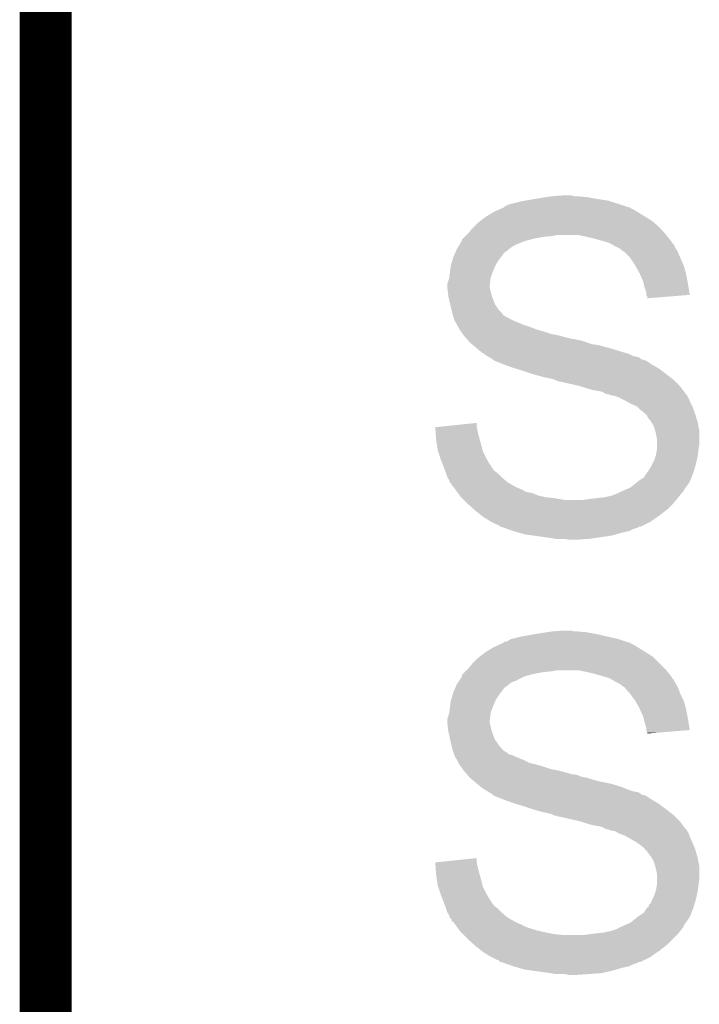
# Model space of a CAD drawing. Extents: x -0.05 to 0.95, y -0.15 to 1.54.
# Tile 28 of 44: x -0.053 to 0.0255, y 1.2266 to 1.3404. Entities that reach past the tile are written whole.
import ezdxf

# ---------------------------------------------------------------- set-up
doc = ezdxf.new("R2010")
doc.units = 0
doc.layers.add('HOD_CAP_2_CLICK_V101_GKO', color=5, linetype='CONTINUOUS')
doc.layers.add('HOD_CAP_2_CLICK_V101_GTO', color=14, linetype='CONTINUOUS')

msp = doc.modelspace()

# ---------------------------------------------------------------- linework, layer by layer
at = {"layer": 'HOD_CAP_2_CLICK_V101_GKO', "const_width": 0.006}
msp.add_lwpolyline([(-0.05, -0.15), (-0.05, 1.45)], dxfattribs=at)
at = {"layer": 'HOD_CAP_2_CLICK_V101_GTO'}
for points in [[(0.0085, 1.32), (0.0099, 1.3201), (0.011, 1.32), (0.0107, 1.3201)], [(0.0099, 1.3201), (0.0099, 1.3201), (0.0107, 1.3201), (0.0099, 1.3201)], [(0.003, 1.3188), (0.0034, 1.319), (0.0171, 1.3188), (0.0165, 1.319)], [(0.0034, 1.319), (0.0037, 1.3191), (0.0165, 1.319), (0.0162, 1.3191)], [(0.0037, 1.3191), (0.0049, 1.3194), (0.0162, 1.3191), (0.01523, 1.3194)], [(0.0049, 1.3194), (0.00545, 1.3195), (0.01523, 1.3194), (0.0149, 1.3195)], [(0.00545, 1.3195), (0.006, 1.3196), (0.0149, 1.3195), (0.01425, 1.3196)], [(0.006, 1.3196), (0.0066, 1.3197), (0.01425, 1.3196), (0.0136, 1.3197)], [(0.0066, 1.3197), (0.0072, 1.3198), (0.0136, 1.3197), (0.01305, 1.3198)], [(0.0072, 1.3198), (0.00785, 1.3199), (0.01305, 1.3198), (0.0125, 1.3199)], [(0.00785, 1.3199), (0.0085, 1.32), (0.0125, 1.3199), (0.0114, 1.32)], [(0.0008, 1.3176), (0.00163, 1.3181), (0.0193, 1.3176), (0.0185, 1.3181)], [(0.00163, 1.3181), (0.0018, 1.3182), (0.0185, 1.3181), (0.01833, 1.3182)], [(0.0018, 1.3182), (0.00224, 1.3184), (0.01833, 1.3182), (0.018, 1.3184)], [(0.00224, 1.3184), (0.00268, 1.3186), (0.018, 1.3184), (0.0176, 1.3186)], [(0.00268, 1.3186), (0.0029, 1.3187), (0.0176, 1.3186), (0.0175, 1.3187)], [(0.0029, 1.3187), (0.003, 1.3188), (0.0174, 1.3187), (0.0171, 1.3188)], [(0.0029, 1.3187), (0.0029, 1.3187), (0.0175, 1.3187), (0.0174, 1.3187)], [(-0.0006, 1.3164), (-0.0001, 1.3169), (0.0209, 1.3164), (0.02033, 1.3169)], [(-0.0001, 1.3169), (0.00016, 1.3171), (0.02033, 1.3169), (0.0201, 1.3171)], [(0.00016, 1.3171), (0.0008, 1.3176), (0.0201, 1.3171), (0.0193, 1.3176)], [(-0.0014, 1.3155), (-0.0012, 1.3157), (0.0217, 1.3155), (0.02152, 1.3157)], [(-0.0012, 1.3157), (-0.0007, 1.3163), (0.02152, 1.3157), (0.02099, 1.3163)], [(-0.0007, 1.3163), (-0.0006, 1.3164), (0.02099, 1.3163), (0.0209, 1.3164)], [(-0.0022, 1.3144), (-0.00196, 1.3148), (0.0043, 1.3144), (0.0053, 1.3148)], [(-0.00196, 1.3148), (-0.0019, 1.3149), (0.0053, 1.3148), (0.00567, 1.3149)], [(-0.0019, 1.315), (-0.0018, 1.3151), (0.00603, 1.315), (0.0064, 1.3151)], [(-0.0019, 1.3149), (-0.0019, 1.315), (0.00567, 1.3149), (0.00603, 1.315)], [(-0.0018, 1.3151), (-0.0016, 1.3153), (0.0064, 1.3151), (0.0075, 1.3153)], [(-0.0016, 1.3153), (-0.0015, 1.3154), (0.0075, 1.3153), (0.0085, 1.3154)], [(-0.0015, 1.3154), (-0.0014, 1.3155), (0.0085, 1.3154), (0.009, 1.3155)], [(0.013, 1.3152), (0.0116, 1.3155), (0.02193, 1.3152), (0.0217, 1.3155)], [(0.0141, 1.3149), (0.013, 1.3152), (0.02217, 1.3149), (0.02193, 1.3152)], [(0.0151, 1.3146), (0.0141, 1.3149), (0.0224, 1.3146), (0.02217, 1.3149)], [(0.01528, 1.3145), (0.0151, 1.3146), (0.0224, 1.3145), (0.0224, 1.3146)], [(0.0158, 1.3142), (0.01528, 1.3145), (0.02265, 1.3142), (0.0225, 1.3145)], [(0.01528, 1.3145), (0.01528, 1.3145), (0.0225, 1.3145), (0.0224, 1.3145)], [(-0.0029, 1.313), (-0.00268, 1.3135), (0.00263, 1.313), (0.003, 1.3135)], [(-0.00268, 1.3135), (-0.00259, 1.3137), (0.003, 1.3135), (0.0033, 1.3137)], [(-0.00259, 1.3137), (-0.00254, 1.3138), (0.0033, 1.3137), (0.0034, 1.3138)], [(-0.00254, 1.3138), (-0.0025, 1.3139), (0.0034, 1.3138), (0.00353, 1.3139)], [(-0.0025, 1.3139), (-0.00238, 1.3141), (0.00353, 1.3139), (0.0038, 1.3141)], [(-0.00238, 1.3141), (-0.0022, 1.3144), (0.0038, 1.3141), (0.0043, 1.3144)], [(0.016, 1.3141), (0.0158, 1.3142), (0.0227, 1.3141), (0.02265, 1.3142)], [(0.0164, 1.3139), (0.016, 1.3141), (0.02282, 1.3139), (0.0227, 1.3141)], [(0.0166, 1.3137), (0.0164, 1.3139), (0.02294, 1.3137), (0.02282, 1.3139)], [(0.0168, 1.3136), (0.0166, 1.3137), (0.023, 1.3136), (0.02294, 1.3137)], [(0.0175, 1.3129), (0.0168, 1.3136), (0.0233, 1.3129), (0.023, 1.3136)], [(-0.00317, 1.3121), (-0.00299, 1.3127), (0.002, 1.3121), (0.0024, 1.3127)], [(-0.00299, 1.3127), (-0.0029, 1.313), (0.0024, 1.3127), (0.00263, 1.313)], [(0.0181, 1.312), (0.0175, 1.3129), (0.0237, 1.312), (0.0233, 1.3129)], [(-0.00339, 1.3106), (-0.0033, 1.3112), (0.0014, 1.3106), (0.00162, 1.3112)], [(-0.0033, 1.3112), (-0.00328, 1.3114), (0.00162, 1.3112), (0.0017, 1.3114)], [(-0.00328, 1.3114), (-0.0032, 1.312), (0.0017, 1.3114), (0.00196, 1.312)], [(-0.0032, 1.312), (-0.00317, 1.3121), (0.00196, 1.312), (0.002, 1.3121)], [(0.0186, 1.3111), (0.0181, 1.312), (0.02395, 1.3111), (0.0237, 1.312)], [(0.01869, 1.3109), (0.0186, 1.3111), (0.024, 1.3109), (0.02395, 1.3111)], [(-0.0036, 1.3099), (-0.0034, 1.3105), (0.00132, 1.3099), (0.00139, 1.3105)], [(-0.0036, 1.3097), (-0.0036, 1.3099), (0.0013, 1.3097), (0.00132, 1.3099)], [(-0.0034, 1.3105), (-0.00339, 1.3106), (0.00139, 1.3105), (0.0014, 1.3106)], [(0.019, 1.3102), (0.01869, 1.3109), (0.02413, 1.3102), (0.024, 1.3109)], [(0.0191, 1.3098), (0.019, 1.3102), (0.0242, 1.3098), (0.02413, 1.3102)], [(-0.0036, 1.3094), (-0.0036, 1.3097), (0.0013, 1.3094), (0.0013, 1.3097)], [(-0.00351, 1.3086), (-0.0036, 1.3094), (0.0015, 1.3086), (0.0013, 1.3094)], [(0.0192, 1.3094), (0.0191, 1.3098), (0.02427, 1.3094), (0.0242, 1.3098)], [(0.0194, 1.3088), (0.0192, 1.3094), (0.02437, 1.3088), (0.02427, 1.3094)], [(0.0194, 1.3086), (0.0194, 1.3088), (0.0244, 1.3086), (0.02437, 1.3088)], [(-0.0035, 1.3085), (-0.00351, 1.3086), (0.00153, 1.3085), (0.0015, 1.3086)], [(-0.00339, 1.308), (-0.0035, 1.3085), (0.0017, 1.308), (0.00153, 1.3085)], [(-0.0033, 1.3076), (-0.00339, 1.308), (0.00186, 1.3076), (0.0017, 1.308)], [(-0.00328, 1.3075), (-0.0033, 1.3076), (0.0019, 1.3075), (0.00186, 1.3076)], [(0.0194, 1.3085), (0.0194, 1.3086), (0.02318, 1.3085), (0.0244, 1.3086)], [(0.0195, 1.3084), (0.0194, 1.3085), (0.02195, 1.3084), (0.02318, 1.3085)], [(0.0195, 1.3082), (0.0195, 1.3084), (0.0195, 1.3082), (0.02195, 1.3084)], [(-0.00313, 1.3069), (-0.00328, 1.3075), (0.0023, 1.3069), (0.0019, 1.3075)], [(-0.003, 1.3064), (-0.00313, 1.3069), (0.0028, 1.3064), (0.0023, 1.3069)], [(-0.00297, 1.3063), (-0.003, 1.3064), (0.0028, 1.3063), (0.0028, 1.3064)], [(-0.00293, 1.3061), (-0.00297, 1.3063), (0.0031, 1.3061), (0.0028, 1.3063)], [(-0.0029, 1.306), (-0.00293, 1.3061), (0.0033, 1.306), (0.0031, 1.3061)], [(-0.0027, 1.3055), (-0.0029, 1.306), (0.0043, 1.3055), (0.0033, 1.306)], [(-0.00246, 1.3051), (-0.0027, 1.3055), (0.0053, 1.3051), (0.0043, 1.3055)], [(-0.0024, 1.305), (-0.00246, 1.3051), (0.0056, 1.305), (0.0053, 1.3051)], [(-0.00235, 1.3049), (-0.0024, 1.305), (0.0059, 1.3049), (0.0056, 1.305)], [(-0.0022, 1.3046), (-0.00235, 1.3049), (0.0067, 1.3046), (0.0059, 1.3049)], [(-0.00206, 1.3044), (-0.0022, 1.3046), (0.0074, 1.3044), (0.0067, 1.3046)], [(-0.00184, 1.3041), (-0.00206, 1.3044), (0.0083, 1.3041), (0.0074, 1.3044)], [(-0.0017, 1.3039), (-0.00184, 1.3041), (0.0093, 1.3039), (0.0083, 1.3041)], [(-0.00144, 1.3036), (-0.0017, 1.3039), (0.0104, 1.3036), (0.0093, 1.3039)], [(-0.00135, 1.3035), (-0.00144, 1.3036), (0.0107, 1.3035), (0.0105, 1.3036)], [(-0.00144, 1.3036), (-0.00144, 1.3036), (0.0105, 1.3036), (0.0104, 1.3036)], [(-0.00126, 1.3034), (-0.00135, 1.3035), (0.0114, 1.3034), (0.011, 1.3035)], [(-0.00118, 1.3033), (-0.00126, 1.3034), (0.0119, 1.3033), (0.0114, 1.3034)], [(-0.001, 1.3031), (-0.00118, 1.3033), (0.0125, 1.3031), (0.0119, 1.3033)], [(-0.00077, 1.3029), (-0.001, 1.3031), (0.0131, 1.3029), (0.0125, 1.3031)], [(-0.00065, 1.3028), (-0.00077, 1.3029), (0.0138, 1.3028), (0.0131, 1.3029)], [(-0.0003, 1.3025), (-0.00065, 1.3028), (0.01493, 1.3025), (0.0138, 1.3028)], [(-0.00018, 1.3024), (-0.0003, 1.3025), (0.0153, 1.3024), (0.01493, 1.3025)], [(0.0003, 1.302), (-0.00018, 1.3024), (0.0166, 1.302), (0.0153, 1.3024)], [(0.0006, 1.3018), (0.0003, 1.302), (0.0173, 1.3018), (0.0166, 1.302)], [(0.0009, 1.3016), (0.0006, 1.3018), (0.0177, 1.3016), (0.0173, 1.3018)], [(0.00107, 1.3015), (0.0009, 1.3016), (0.0179, 1.3015), (0.0177, 1.3016)], [(0.00123, 1.3014), (0.00107, 1.3015), (0.0185, 1.3014), (0.0179, 1.3015)], [(0.0014, 1.3013), (0.00123, 1.3014), (0.01863, 1.3013), (0.0185, 1.3014)], [(0.0017, 1.3011), (0.0014, 1.3013), (0.0189, 1.3011), (0.01863, 1.3013)], [(0.0018, 1.301), (0.0017, 1.3011), (0.0193, 1.301), (0.0191, 1.3011)], [(0.0017, 1.3011), (0.0017, 1.3011), (0.0191, 1.3011), (0.0189, 1.3011)], [(0.00205, 1.3009), (0.0018, 1.301), (0.0195, 1.3009), (0.0193, 1.301)], [(0.0028, 1.3006), (0.00205, 1.3009), (0.01995, 1.3006), (0.0195, 1.3009)], [(0.00307, 1.3005), (0.0028, 1.3006), (0.0201, 1.3005), (0.01995, 1.3006)], [(0.0039, 1.3002), (0.00307, 1.3005), (0.02063, 1.3002), (0.0201, 1.3005)], [(0.00422, 1.3001), (0.0039, 1.3002), (0.0208, 1.3001), (0.02063, 1.3002)], [(0.0052, 1.2998), (0.00422, 1.3001), (0.0212, 1.2998), (0.0208, 1.3001)], [(0.0061, 1.2995), (0.0052, 1.2998), (0.0216, 1.2995), (0.0212, 1.2998)], [(0.0064, 1.2994), (0.0061, 1.2995), (0.02173, 1.2994), (0.0216, 1.2995)], [(0.0075, 1.2991), (0.0064, 1.2994), (0.02211, 1.2991), (0.02173, 1.2994)], [(0.008, 1.299), (0.0075, 1.2991), (0.02224, 1.299), (0.02211, 1.2991)], [(0.0088, 1.2988), (0.008, 1.299), (0.0225, 1.2988), (0.02224, 1.299)], [(0.0092, 1.2986), (0.0088, 1.2988), (0.0227, 1.2986), (0.0225, 1.2988)], [(0.0111, 1.2982), (0.0093, 1.2986), (0.0231, 1.2982), (0.0227, 1.2986)], [(0.0119, 1.298), (0.0111, 1.2982), (0.0233, 1.298), (0.0231, 1.2982)], [(0.0125, 1.2978), (0.0119, 1.298), (0.02345, 1.2978), (0.0233, 1.298)], [(0.0132, 1.2976), (0.0125, 1.2978), (0.0236, 1.2976), (0.02345, 1.2978)], [(0.0138, 1.2975), (0.0132, 1.2976), (0.02368, 1.2975), (0.0236, 1.2976)], [(0.0143, 1.2974), (0.0138, 1.2975), (0.02375, 1.2974), (0.02368, 1.2975)], [(0.0146, 1.2972), (0.0143, 1.2974), (0.0239, 1.2972), (0.02375, 1.2974)], [(0.015, 1.2971), (0.0146, 1.2972), (0.024, 1.2971), (0.0239, 1.2972)], [(0.0153, 1.297), (0.015, 1.2971), (0.02407, 1.297), (0.024, 1.2971)], [(0.0158, 1.2969), (0.0153, 1.297), (0.02413, 1.2969), (0.02407, 1.297)], [(0.016, 1.2968), (0.0158, 1.2969), (0.0242, 1.2968), (0.02413, 1.2969)], [(0.0169, 1.2964), (0.0161, 1.2968), (0.02436, 1.2964), (0.0242, 1.2968)], [(0.01707, 1.2963), (0.0169, 1.2964), (0.0244, 1.2963), (0.02436, 1.2964)], [(0.0176, 1.296), (0.01707, 1.2963), (0.02455, 1.296), (0.0244, 1.2963)], [(0.0183, 1.2957), (0.0176, 1.296), (0.0247, 1.2957), (0.02455, 1.296)], [(0.0187, 1.2953), (0.0183, 1.2957), (0.02485, 1.2953), (0.0247, 1.2957)], [(0.0191, 1.295), (0.0187, 1.2953), (0.02496, 1.295), (0.02485, 1.2953)], [(0.0192, 1.2949), (0.0191, 1.295), (0.025, 1.2949), (0.02496, 1.295)], [(0.0195, 1.2946), (0.0192, 1.2949), (0.02509, 1.2946), (0.025, 1.2949)], [(0.0195, 1.2945), (0.0195, 1.2946), (0.02512, 1.2945), (0.02509, 1.2946)], [(0.0199, 1.294), (0.0195, 1.2945), (0.02527, 1.294), (0.02512, 1.2945)], [(0.01996, 1.2939), (0.0199, 1.294), (0.0253, 1.2939), (0.02527, 1.294)], [(-0.005, 1.2933), (-0.0002, 1.2938), (-0.0002, 1.2933), (-0.0002, 1.2938)], [(-0.00496, 1.2928), (-0.005, 1.2933), (-0.0001, 1.2928), (-0.0002, 1.2933)], [(-0.00491, 1.292), (-0.00496, 1.2928), (0.0001, 1.292), (-0.0001, 1.2928)], [(0.0202, 1.2935), (0.01996, 1.2939), (0.02538, 1.2935), (0.0253, 1.2939)], [(0.0204, 1.2929), (0.0202, 1.2935), (0.0255, 1.2929), (0.02538, 1.2935)], [(0.0205, 1.2925), (0.0204, 1.2929), (0.0255, 1.2925), (0.0255, 1.2929)], [(-0.0049, 1.2919), (-0.00491, 1.292), (0.00013, 1.2919), (0.0001, 1.292)], [(-0.00481, 1.2913), (-0.0049, 1.2919), (0.0003, 1.2913), (0.00013, 1.2919)], [(0.0206, 1.292), (0.0205, 1.2925), (0.0255, 1.292), (0.0255, 1.2925)], [(0.0206, 1.2913), (0.0206, 1.292), (0.0255, 1.2913), (0.0255, 1.292)], [(-0.0047, 1.2906), (-0.00481, 1.2913), (0.00047, 1.2906), (0.0003, 1.2913)], [(-0.00467, 1.2905), (-0.0047, 1.2906), (0.0005, 1.2905), (0.00047, 1.2906)], [(0.0205, 1.2901), (0.0206, 1.2907), (0.02533, 1.2901), (0.0254, 1.2907)], [(0.0206, 1.2907), (0.0206, 1.2913), (0.0254, 1.2907), (0.0255, 1.2913)], [(-0.0044, 1.2897), (-0.00467, 1.2905), (0.0009, 1.2897), (0.0005, 1.2905)], [(-0.0043, 1.2894), (-0.0044, 1.2897), (0.00107, 1.2894), (0.0009, 1.2897)], [(-0.00414, 1.289), (-0.0043, 1.2894), (0.0013, 1.289), (0.00107, 1.2894)], [(0.02005, 1.289), (0.0203, 1.2895), (0.0251, 1.289), (0.02521, 1.2895)], [(0.0203, 1.2895), (0.02043, 1.2899), (0.02521, 1.2895), (0.0253, 1.2899)], [(0.02043, 1.2899), (0.0205, 1.2901), (0.0253, 1.2899), (0.02533, 1.2901)], [(-0.0041, 1.2889), (-0.00414, 1.289), (0.0014, 1.2889), (0.0013, 1.289)], [(-0.00402, 1.2887), (-0.0041, 1.2889), (0.0015, 1.2887), (0.0014, 1.2889)], [(-0.0039, 1.2884), (-0.00402, 1.2887), (0.00172, 1.2884), (0.0015, 1.2887)], [(-0.00387, 1.2883), (-0.0039, 1.2884), (0.0018, 1.2883), (0.00172, 1.2884)], [(-0.00373, 1.2879), (-0.00387, 1.2883), (0.0023, 1.2879), (0.0018, 1.2883)], [(0.0196, 1.2882), (0.0197, 1.2884), (0.02486, 1.2882), (0.02492, 1.2884)], [(0.0197, 1.2884), (0.0199, 1.2887), (0.02492, 1.2884), (0.02501, 1.2887)], [(0.0199, 1.2887), (0.02005, 1.289), (0.02501, 1.2887), (0.0251, 1.289)], [(-0.0036, 1.2875), (-0.00373, 1.2879), (0.0027, 1.2875), (0.0023, 1.2879)], [(-0.00353, 1.2874), (-0.0036, 1.2875), (0.0028, 1.2874), (0.0027, 1.2875)], [(-0.0034, 1.2872), (-0.00353, 1.2874), (0.00304, 1.2872), (0.0028, 1.2874)], [(-0.0033, 1.2869), (-0.0034, 1.2872), (0.0034, 1.2869), (0.00304, 1.2872)], [(0.01837, 1.287), (0.0185, 1.2871), (0.0244, 1.287), (0.02444, 1.2871)], [(0.0185, 1.2871), (0.0191, 1.2875), (0.02444, 1.2871), (0.0246, 1.2875)], [(0.0191, 1.2875), (0.01943, 1.288), (0.0246, 1.2875), (0.0248, 1.288)], [(0.01943, 1.288), (0.0195, 1.2881), (0.0248, 1.288), (0.02483, 1.2881)], [(0.0195, 1.2881), (0.0196, 1.2882), (0.02483, 1.2881), (0.02486, 1.2882)], [(-0.0031, 1.2867), (-0.0033, 1.2869), (0.00376, 1.2867), (0.0034, 1.2869)], [(-0.0031, 1.2866), (-0.0031, 1.2867), (0.00394, 1.2866), (0.00376, 1.2867)], [(-0.0029, 1.2864), (-0.0031, 1.2866), (0.0043, 1.2864), (0.00394, 1.2866)], [(-0.00261, 1.286), (-0.0029, 1.2864), (0.0052, 1.286), (0.0043, 1.2864)], [(-0.00254, 1.2859), (-0.00261, 1.286), (0.0053, 1.2859), (0.0052, 1.286)], [(0.0166, 1.2859), (0.0168, 1.286), (0.0237, 1.2859), (0.0237, 1.286)], [(0.0168, 1.286), (0.017, 1.2861), (0.0237, 1.286), (0.02377, 1.2861)], [(0.017, 1.2861), (0.0175, 1.2863), (0.02377, 1.2861), (0.02391, 1.2863)], [(0.0175, 1.2863), (0.01837, 1.287), (0.02391, 1.2863), (0.0244, 1.287)], [(-0.00246, 1.2858), (-0.00254, 1.2859), (0.0056, 1.2858), (0.0054, 1.2859)], [(-0.00254, 1.2859), (-0.00254, 1.2859), (0.0054, 1.2859), (0.0053, 1.2859)], [(-0.00239, 1.2857), (-0.00246, 1.2858), (0.0062, 1.2857), (0.0056, 1.2858)], [(-0.00217, 1.2854), (-0.00239, 1.2857), (0.0069, 1.2854), (0.0062, 1.2857)], [(-0.0021, 1.2853), (-0.00217, 1.2854), (0.00735, 1.2853), (0.0069, 1.2854)], [(-0.002, 1.2852), (-0.0021, 1.2853), (0.0078, 1.2852), (0.00735, 1.2853)], [(-0.0019, 1.2851), (-0.002, 1.2852), (0.0088, 1.2851), (0.0078, 1.2852)], [(-0.0017, 1.2849), (-0.0019, 1.2851), (0.0099, 1.2849), (0.0088, 1.2851)], [(-0.0013, 1.2845), (-0.0017, 1.2849), (0.0225, 1.2845), (0.02283, 1.2849)], [(0.0121, 1.2849), (0.0128, 1.285), (0.02283, 1.2849), (0.02292, 1.285)], [(0.0128, 1.285), (0.0136, 1.2851), (0.02292, 1.285), (0.023, 1.2851)], [(0.0136, 1.2851), (0.0145, 1.2852), (0.023, 1.2851), (0.02308, 1.2852)], [(0.0145, 1.2852), (0.0154, 1.2854), (0.02308, 1.2852), (0.02324, 1.2854)], [(0.0154, 1.2854), (0.01593, 1.2856), (0.02324, 1.2854), (0.0234, 1.2856)], [(0.01593, 1.2856), (0.0162, 1.2857), (0.0234, 1.2856), (0.0235, 1.2857)], [(0.0162, 1.2857), (0.0163, 1.2858), (0.0235, 1.2857), (0.0236, 1.2858)], [(0.0163, 1.2858), (0.0166, 1.2859), (0.0236, 1.2858), (0.0237, 1.2859)], [(-0.0012, 1.2844), (-0.0013, 1.2845), (0.0224, 1.2844), (0.0225, 1.2845)], [(-0.00052, 1.2838), (-0.0012, 1.2844), (0.0218, 1.2838), (0.0224, 1.2844)], [(-0.0003, 1.2836), (-0.00052, 1.2838), (0.02154, 1.2836), (0.0218, 1.2838)], [(0.00034, 1.2831), (-0.0003, 1.2836), (0.0209, 1.2831), (0.02154, 1.2836)], [(0.0006, 1.2829), (0.00034, 1.2831), (0.02061, 1.2829), (0.0209, 1.2831)], [(0.0014, 1.2824), (0.0006, 1.2829), (0.0199, 1.2824), (0.02061, 1.2829)], [(0.002, 1.2821), (0.0014, 1.2824), (0.0193, 1.2821), (0.0199, 1.2824)], [(0.0023, 1.282), (0.002, 1.2821), (0.0191, 1.282), (0.0193, 1.2821)], [(0.0025, 1.2818), (0.0023, 1.282), (0.0187, 1.2818), (0.0191, 1.282)], [(0.00288, 1.2817), (0.0026, 1.2818), (0.0184, 1.2817), (0.0185, 1.2818)], [(0.0026, 1.2818), (0.0026, 1.2818), (0.0185, 1.2818), (0.0187, 1.2818)], [(0.00344, 1.2815), (0.00288, 1.2817), (0.0178, 1.2815), (0.0184, 1.2817)], [(0.004, 1.2813), (0.00344, 1.2815), (0.0174, 1.2813), (0.0178, 1.2815)], [(0.0047, 1.2811), (0.004, 1.2813), (0.0165, 1.2811), (0.0174, 1.2813)], [(0.0054, 1.2809), (0.0047, 1.2811), (0.01583, 1.2809), (0.0165, 1.2811)], [(0.00615, 1.2808), (0.0054, 1.2809), (0.0155, 1.2808), (0.01583, 1.2809)], [(0.0069, 1.2807), (0.00615, 1.2808), (0.01485, 1.2807), (0.0155, 1.2808)], [(0.0076, 1.2806), (0.0069, 1.2807), (0.0142, 1.2806), (0.01485, 1.2807)], [(0.0083, 1.2805), (0.0076, 1.2806), (0.0135, 1.2805), (0.0142, 1.2806)], [(0.0089, 1.2804), (0.0083, 1.2805), (0.0128, 1.2804), (0.0135, 1.2805)], [(0.0104, 1.2803), (0.01, 1.2804), (0.0113, 1.2803), (0.0128, 1.2804)], [(0.0037, 1.2688), (0.0049, 1.2691), (0.0162, 1.2688), (0.0149, 1.2691)], [(0.0049, 1.2691), (0.006, 1.2693), (0.0149, 1.2691), (0.01403, 1.2693)], [(0.006, 1.2693), (0.0066, 1.2694), (0.01403, 1.2693), (0.0136, 1.2694)], [(0.0066, 1.2694), (0.0072, 1.2695), (0.0136, 1.2694), (0.01305, 1.2695)], [(0.0072, 1.2695), (0.00785, 1.2696), (0.01305, 1.2695), (0.0125, 1.2696)], [(0.00785, 1.2696), (0.0085, 1.2697), (0.0125, 1.2696), (0.0114, 1.2697)], [(0.0085, 1.2697), (0.0099, 1.2698), (0.011, 1.2697), (0.0107, 1.2698)], [(0.0099, 1.2698), (0.0099, 1.2698), (0.0107, 1.2698), (0.0099, 1.2698)], [(0.0008, 1.2673), (0.00163, 1.2678), (0.0193, 1.2673), (0.0185, 1.2678)], [(0.00163, 1.2678), (0.0018, 1.2679), (0.0185, 1.2678), (0.01833, 1.2679)], [(0.0018, 1.2679), (0.00224, 1.2681), (0.01833, 1.2679), (0.018, 1.2681)], [(0.00224, 1.2681), (0.00268, 1.2683), (0.018, 1.2681), (0.0176, 1.2683)], [(0.00268, 1.2683), (0.0029, 1.2684), (0.0176, 1.2683), (0.0175, 1.2684)], [(0.0029, 1.2684), (0.003, 1.2685), (0.0174, 1.2684), (0.0171, 1.2685)], [(0.0029, 1.2684), (0.0029, 1.2684), (0.0175, 1.2684), (0.0174, 1.2684)], [(0.0032, 1.2685), (0.0034, 1.2686), (0.0171, 1.2685), (0.0168, 1.2686)], [(0.0034, 1.2686), (0.0037, 1.2688), (0.0168, 1.2686), (0.0162, 1.2688)], [(-0.0001, 1.2666), (0.00016, 1.2668), (0.0203, 1.2666), (0.0201, 1.2668)], [(0.00016, 1.2668), (0.0008, 1.2673), (0.0201, 1.2668), (0.0193, 1.2673)], [(-0.0012, 1.2654), (-0.0007, 1.266), (0.0215, 1.2654), (0.0209, 1.266)], [(-0.0007, 1.266), (-0.0001, 1.2666), (0.0209, 1.266), (0.0203, 1.2666)], [(-0.00223, 1.264), (-0.0019, 1.2645), (0.0043, 1.264), (0.0053, 1.2645)], [(-0.0019, 1.2647), (-0.0018, 1.2648), (0.00603, 1.2647), (0.0064, 1.2648)], [(-0.0019, 1.2645), (-0.0019, 1.2647), (0.0053, 1.2645), (0.00603, 1.2647)], [(-0.0018, 1.2648), (-0.0016, 1.265), (0.0064, 1.2648), (0.0075, 1.265)], [(-0.0016, 1.265), (-0.0015, 1.2651), (0.0075, 1.265), (0.0085, 1.2651)], [(-0.0015, 1.2651), (-0.0014, 1.2652), (0.0085, 1.2651), (0.009, 1.2652)], [(-0.0014, 1.2652), (-0.0012, 1.2654), (0.0217, 1.2652), (0.0215, 1.2654)], [(0.013, 1.2649), (0.0116, 1.2652), (0.02193, 1.2649), (0.0217, 1.2652)], [(0.0141, 1.2646), (0.013, 1.2649), (0.02217, 1.2646), (0.02193, 1.2649)], [(0.0151, 1.2643), (0.0141, 1.2646), (0.0224, 1.2643), (0.02217, 1.2646)], [(-0.0029, 1.2627), (-0.00268, 1.2632), (0.00263, 1.2627), (0.003, 1.2632)], [(-0.00268, 1.2632), (-0.00259, 1.2634), (0.003, 1.2632), (0.0033, 1.2634)], [(-0.00259, 1.2634), (-0.00254, 1.2635), (0.0033, 1.2634), (0.0034, 1.2635)], [(-0.00254, 1.2635), (-0.0025, 1.2636), (0.0034, 1.2635), (0.00353, 1.2636)], [(-0.0025, 1.2636), (-0.00237, 1.2638), (0.00353, 1.2636), (0.0038, 1.2638)], [(-0.00237, 1.2638), (-0.00223, 1.264), (0.0038, 1.2638), (0.0043, 1.264)], [(0.01528, 1.2642), (0.0151, 1.2643), (0.0224, 1.2642), (0.0224, 1.2643)], [(0.0158, 1.2639), (0.01528, 1.2642), (0.02265, 1.2639), (0.0225, 1.2642)], [(0.01528, 1.2642), (0.01528, 1.2642), (0.0225, 1.2642), (0.0224, 1.2642)], [(0.016, 1.2638), (0.0158, 1.2639), (0.0227, 1.2638), (0.02265, 1.2639)], [(0.0164, 1.2636), (0.016, 1.2638), (0.02282, 1.2636), (0.0227, 1.2638)], [(0.0166, 1.2634), (0.0164, 1.2636), (0.02294, 1.2634), (0.02282, 1.2636)], [(0.0168, 1.2633), (0.0166, 1.2634), (0.023, 1.2633), (0.02294, 1.2634)], [(0.0175, 1.2625), (0.0168, 1.2633), (0.0233, 1.2625), (0.023, 1.2633)], [(-0.00317, 1.2618), (-0.00299, 1.2624), (0.002, 1.2618), (0.0024, 1.2624)], [(-0.00299, 1.2624), (-0.0029, 1.2627), (0.0024, 1.2624), (0.00263, 1.2627)], [(0.0181, 1.2617), (0.0175, 1.2625), (0.0237, 1.2617), (0.0233, 1.2625)], [(-0.0033, 1.2609), (-0.00328, 1.2611), (0.00162, 1.2609), (0.0017, 1.2611)], [(-0.00328, 1.2611), (-0.0032, 1.2617), (0.0017, 1.2611), (0.00196, 1.2617)], [(-0.0032, 1.2617), (-0.00317, 1.2618), (0.00196, 1.2617), (0.002, 1.2618)], [(0.0186, 1.2608), (0.0181, 1.2617), (0.02395, 1.2608), (0.0237, 1.2617)], [(-0.0036, 1.2596), (-0.0034, 1.2602), (0.00132, 1.2596), (0.00139, 1.2602)], [(-0.0034, 1.2602), (-0.00339, 1.2603), (0.00139, 1.2602), (0.0014, 1.2603)], [(-0.00339, 1.2603), (-0.0033, 1.2609), (0.0014, 1.2603), (0.00162, 1.2609)], [(0.01869, 1.2606), (0.0186, 1.2608), (0.024, 1.2606), (0.02395, 1.2608)], [(0.019, 1.2599), (0.01869, 1.2606), (0.02413, 1.2599), (0.024, 1.2606)], [(0.0191, 1.2595), (0.019, 1.2599), (0.0242, 1.2595), (0.02413, 1.2599)], [(-0.0036, 1.2594), (-0.0036, 1.2596), (0.0013, 1.2594), (0.00132, 1.2596)], [(-0.0036, 1.2591), (-0.0036, 1.2594), (0.0013, 1.2591), (0.0013, 1.2594)], [(-0.00351, 1.2583), (-0.0036, 1.2591), (0.0015, 1.2583), (0.0013, 1.2591)], [(0.0192, 1.2591), (0.0191, 1.2595), (0.02427, 1.2591), (0.0242, 1.2595)], [(0.0194, 1.2585), (0.0192, 1.2591), (0.02437, 1.2585), (0.02427, 1.2591)], [(-0.0035, 1.2582), (-0.00351, 1.2583), (0.00153, 1.2582), (0.0015, 1.2583)], [(-0.00339, 1.2577), (-0.0035, 1.2582), (0.0017, 1.2577), (0.00153, 1.2582)], [(-0.00328, 1.2572), (-0.00339, 1.2577), (0.0019, 1.2572), (0.0017, 1.2577)], [(0.0194, 1.2583), (0.0194, 1.2585), (0.0244, 1.2583), (0.02437, 1.2585)], [(0.0194, 1.2582), (0.0194, 1.2583), (0.02317, 1.2582), (0.0244, 1.2583)], [(0.0195, 1.258), (0.0194, 1.2582), (0.02072, 1.258), (0.02317, 1.2582)], [(0.0195, 1.2579), (0.0195, 1.258), (0.0195, 1.2579), (0.02072, 1.258)], [(-0.00314, 1.2566), (-0.00328, 1.2572), (0.0023, 1.2566), (0.0019, 1.2572)], [(-0.0031, 1.2564), (-0.00314, 1.2566), (0.00247, 1.2564), (0.0023, 1.2566)], [(-0.00299, 1.256), (-0.0031, 1.2564), (0.0028, 1.256), (0.00247, 1.2564)], [(-0.00293, 1.2558), (-0.00299, 1.256), (0.0031, 1.2558), (0.0028, 1.256)], [(-0.0029, 1.2557), (-0.00293, 1.2558), (0.0033, 1.2557), (0.0031, 1.2558)], [(-0.00282, 1.2555), (-0.0029, 1.2557), (0.0035, 1.2555), (0.0033, 1.2557)], [(-0.00278, 1.2554), (-0.00282, 1.2555), (0.0039, 1.2554), (0.0035, 1.2555)], [(-0.0027, 1.2552), (-0.00278, 1.2554), (0.0043, 1.2552), (0.0039, 1.2554)], [(-0.00246, 1.2548), (-0.0027, 1.2552), (0.0053, 1.2548), (0.0043, 1.2552)], [(-0.0024, 1.2547), (-0.00246, 1.2548), (0.0055, 1.2547), (0.0053, 1.2548)], [(-0.00233, 1.2545), (-0.0024, 1.2547), (0.0059, 1.2545), (0.0055, 1.2547)], [(-0.0023, 1.2544), (-0.00233, 1.2545), (0.0063, 1.2544), (0.0059, 1.2545)], [(-0.0022, 1.2543), (-0.0023, 1.2544), (0.0067, 1.2543), (0.0063, 1.2544)], [(-0.00206, 1.2541), (-0.0022, 1.2543), (0.0074, 1.2541), (0.0067, 1.2543)], [(-0.00184, 1.2538), (-0.00206, 1.2541), (0.0083, 1.2538), (0.0074, 1.2541)], [(-0.0017, 1.2536), (-0.00184, 1.2538), (0.0093, 1.2536), (0.0083, 1.2538)], [(-0.00144, 1.2533), (-0.0017, 1.2536), (0.0104, 1.2533), (0.0093, 1.2536)], [(-0.00135, 1.2532), (-0.00144, 1.2533), (0.0107, 1.2532), (0.0105, 1.2533)], [(-0.00144, 1.2533), (-0.00144, 1.2533), (0.0105, 1.2533), (0.0104, 1.2533)], [(-0.00126, 1.2531), (-0.00135, 1.2532), (0.0114, 1.2531), (0.011, 1.2532)], [(-0.00109, 1.2529), (-0.00126, 1.2531), (0.0119, 1.2529), (0.0114, 1.2531)], [(-0.001, 1.2528), (-0.00109, 1.2529), (0.0125, 1.2528), (0.0119, 1.2529)], [(-0.00077, 1.2526), (-0.001, 1.2528), (0.0131, 1.2526), (0.0125, 1.2528)], [(-0.00053, 1.2524), (-0.00077, 1.2526), (0.0138, 1.2524), (0.0131, 1.2526)], [(-0.0003, 1.2522), (-0.00053, 1.2524), (0.0148, 1.2522), (0.0138, 1.2524)], [(-0.00018, 1.2521), (-0.0003, 1.2522), (0.0153, 1.2521), (0.0148, 1.2522)], [(0.0003, 1.2517), (-0.00018, 1.2521), (0.0166, 1.2517), (0.0153, 1.2521)], [(0.00075, 1.2514), (0.0003, 1.2517), (0.0173, 1.2514), (0.0166, 1.2517)], [(0.0009, 1.2513), (0.00075, 1.2514), (0.0176, 1.2513), (0.0173, 1.2514)], [(0.00107, 1.2512), (0.0009, 1.2513), (0.0179, 1.2512), (0.0176, 1.2513)], [(0.00123, 1.2511), (0.00107, 1.2512), (0.0185, 1.2511), (0.0179, 1.2512)], [(0.0014, 1.251), (0.00123, 1.2511), (0.01863, 1.251), (0.0185, 1.2511)], [(0.0017, 1.2508), (0.0014, 1.251), (0.0189, 1.2508), (0.01863, 1.251)], [(0.0018, 1.2507), (0.0017, 1.2508), (0.0193, 1.2507), (0.0191, 1.2508)], [(0.0017, 1.2508), (0.0017, 1.2508), (0.0191, 1.2508), (0.0189, 1.2508)], [(0.00205, 1.2506), (0.0018, 1.2507), (0.0195, 1.2506), (0.0193, 1.2507)], [(0.0028, 1.2503), (0.00205, 1.2506), (0.01995, 1.2503), (0.0195, 1.2506)], [(0.00307, 1.2502), (0.0028, 1.2503), (0.0201, 1.2502), (0.01995, 1.2503)], [(0.0039, 1.2499), (0.00307, 1.2502), (0.02063, 1.2499), (0.0201, 1.2502)], [(0.00422, 1.2498), (0.0039, 1.2499), (0.0208, 1.2498), (0.02063, 1.2499)], [(0.0052, 1.2495), (0.00422, 1.2498), (0.0212, 1.2495), (0.0208, 1.2498)], [(0.0061, 1.2492), (0.0052, 1.2495), (0.0216, 1.2492), (0.0212, 1.2495)], [(0.0064, 1.2491), (0.0061, 1.2492), (0.02173, 1.2491), (0.0216, 1.2492)], [(0.0075, 1.2488), (0.0064, 1.2491), (0.02211, 1.2488), (0.02173, 1.2491)], [(0.008, 1.2487), (0.0075, 1.2488), (0.02224, 1.2487), (0.02211, 1.2488)], [(0.0084, 1.2486), (0.008, 1.2487), (0.02237, 1.2486), (0.02224, 1.2487)], [(0.0086, 1.2485), (0.0084, 1.2486), (0.0225, 1.2485), (0.02237, 1.2486)], [(0.0088, 1.2484), (0.0086, 1.2485), (0.0226, 1.2484), (0.0225, 1.2485)], [(0.0092, 1.2483), (0.009, 1.2484), (0.0227, 1.2483), (0.0226, 1.2484)], [(0.0111, 1.2479), (0.0093, 1.2483), (0.0231, 1.2479), (0.0227, 1.2483)], [(0.0119, 1.2477), (0.0111, 1.2479), (0.0233, 1.2477), (0.0231, 1.2479)], [(0.0125, 1.2475), (0.0119, 1.2477), (0.02345, 1.2475), (0.0233, 1.2477)], [(0.0132, 1.2473), (0.0125, 1.2475), (0.0236, 1.2473), (0.02345, 1.2475)], [(0.0138, 1.2472), (0.0132, 1.2473), (0.02368, 1.2472), (0.0236, 1.2473)], [(0.0143, 1.2471), (0.0138, 1.2472), (0.02375, 1.2471), (0.02368, 1.2472)], [(0.0146, 1.2469), (0.0143, 1.2471), (0.0239, 1.2469), (0.02375, 1.2471)], [(0.015, 1.2468), (0.0146, 1.2469), (0.024, 1.2468), (0.0239, 1.2469)], [(0.0153, 1.2467), (0.015, 1.2468), (0.02407, 1.2467), (0.024, 1.2468)], [(0.0158, 1.2466), (0.0153, 1.2467), (0.02413, 1.2466), (0.02407, 1.2467)], [(0.016, 1.2465), (0.0158, 1.2466), (0.0242, 1.2465), (0.02413, 1.2466)], [(0.0161, 1.2464), (0.016, 1.2465), (0.02424, 1.2464), (0.0242, 1.2465)], [(0.0169, 1.2461), (0.0161, 1.2464), (0.02436, 1.2461), (0.02424, 1.2464)], [(0.01707, 1.246), (0.0169, 1.2461), (0.0244, 1.246), (0.02436, 1.2461)], [(0.0183, 1.2453), (0.01707, 1.246), (0.0247, 1.2453), (0.0244, 1.246)], [(0.0191, 1.2447), (0.0183, 1.2453), (0.02496, 1.2447), (0.0247, 1.2453)], [(0.01917, 1.2446), (0.0191, 1.2447), (0.025, 1.2446), (0.02496, 1.2447)], [(0.0193, 1.2444), (0.01917, 1.2446), (0.02506, 1.2444), (0.025, 1.2446)], [(0.0195, 1.2443), (0.0193, 1.2444), (0.02509, 1.2443), (0.02506, 1.2444)], [(0.0195, 1.2442), (0.0195, 1.2443), (0.02512, 1.2442), (0.02509, 1.2443)], [(0.0199, 1.2437), (0.0195, 1.2442), (0.02527, 1.2437), (0.02512, 1.2442)], [(-0.005, 1.243), (-0.0002, 1.2435), (-0.0002, 1.243), (-0.0002, 1.2435)], [(-0.00496, 1.2425), (-0.005, 1.243), (-0.0001, 1.2425), (-0.0002, 1.243)], [(0.01996, 1.2436), (0.0199, 1.2437), (0.0253, 1.2436), (0.02527, 1.2437)], [(0.0202, 1.2432), (0.01996, 1.2436), (0.02538, 1.2432), (0.0253, 1.2436)], [(0.0204, 1.2426), (0.0202, 1.2432), (0.0255, 1.2426), (0.02538, 1.2432)], [(-0.00491, 1.2417), (-0.00496, 1.2425), (0.0001, 1.2417), (-0.0001, 1.2425)], [(-0.0049, 1.2416), (-0.00491, 1.2417), (0.00013, 1.2416), (0.0001, 1.2417)], [(-0.00481, 1.241), (-0.0049, 1.2416), (0.0003, 1.241), (0.00013, 1.2416)], [(0.0205, 1.2422), (0.0204, 1.2426), (0.0255, 1.2422), (0.0255, 1.2426)], [(0.0206, 1.2417), (0.0205, 1.2422), (0.0255, 1.2417), (0.0255, 1.2422)], [(0.0206, 1.241), (0.0206, 1.2417), (0.0255, 1.241), (0.0255, 1.2417)], [(-0.0047, 1.2403), (-0.00481, 1.241), (0.00047, 1.2403), (0.0003, 1.241)], [(0.0206, 1.2404), (0.0206, 1.241), (0.02541, 1.2404), (0.0255, 1.241)], [(-0.00467, 1.2402), (-0.0047, 1.2403), (0.0005, 1.2402), (0.00047, 1.2403)], [(-0.0044, 1.2394), (-0.00467, 1.2402), (0.0009, 1.2394), (0.0005, 1.2402)], [(-0.0043, 1.2391), (-0.0044, 1.2394), (0.00107, 1.2391), (0.0009, 1.2394)], [(0.0203, 1.2392), (0.02043, 1.2396), (0.02521, 1.2392), (0.0253, 1.2396)], [(0.02043, 1.2396), (0.0205, 1.2398), (0.0253, 1.2396), (0.02533, 1.2398)], [(0.0205, 1.2398), (0.0206, 1.2404), (0.02533, 1.2398), (0.02541, 1.2404)], [(-0.00414, 1.2387), (-0.0043, 1.2391), (0.0013, 1.2387), (0.00107, 1.2391)], [(-0.0041, 1.2386), (-0.00414, 1.2387), (0.0014, 1.2386), (0.0013, 1.2387)], [(-0.00402, 1.2384), (-0.0041, 1.2386), (0.0015, 1.2384), (0.0014, 1.2386)], [(-0.0039, 1.2381), (-0.00402, 1.2384), (0.00172, 1.2381), (0.0015, 1.2384)], [(0.0197, 1.2381), (0.0199, 1.2383), (0.02492, 1.2381), (0.02498, 1.2383)], [(0.0199, 1.2383), (0.02006, 1.2387), (0.02498, 1.2383), (0.0251, 1.2387)], [(0.02006, 1.2387), (0.0201, 1.2388), (0.0251, 1.2387), (0.02512, 1.2388)], [(0.0201, 1.2388), (0.0203, 1.2392), (0.02512, 1.2388), (0.02521, 1.2392)], [(-0.00387, 1.238), (-0.0039, 1.2381), (0.0018, 1.238), (0.00172, 1.2381)], [(-0.00373, 1.2376), (-0.00387, 1.238), (0.0023, 1.2376), (0.0018, 1.238)], [(-0.0036, 1.2372), (-0.00373, 1.2376), (0.0027, 1.2372), (0.0023, 1.2376)], [(-0.00353, 1.2371), (-0.0036, 1.2372), (0.0028, 1.2371), (0.0027, 1.2372)], [(-0.0034, 1.2369), (-0.00353, 1.2371), (0.00304, 1.2369), (0.0028, 1.2371)], [(0.0185, 1.2368), (0.0191, 1.2372), (0.02444, 1.2368), (0.0246, 1.2372)], [(0.0191, 1.2372), (0.01943, 1.2377), (0.0246, 1.2372), (0.0248, 1.2377)], [(0.01943, 1.2377), (0.0195, 1.2378), (0.0248, 1.2377), (0.02483, 1.2378)], [(0.0196, 1.2378), (0.0197, 1.2381), (0.02483, 1.2378), (0.02492, 1.2381)], [(-0.0033, 1.2366), (-0.0034, 1.2369), (0.0034, 1.2366), (0.00304, 1.2369)], [(-0.0031, 1.2364), (-0.0033, 1.2366), (0.00376, 1.2364), (0.0034, 1.2366)], [(-0.0031, 1.2362), (-0.0031, 1.2364), (0.00412, 1.2362), (0.00376, 1.2364)], [(-0.0029, 1.2361), (-0.0031, 1.2362), (0.0043, 1.2361), (0.00412, 1.2362)], [(-0.00261, 1.2357), (-0.0029, 1.2361), (0.0052, 1.2357), (0.0043, 1.2361)], [(0.017, 1.2358), (0.0175, 1.236), (0.02377, 1.2358), (0.02391, 1.236)], [(0.0175, 1.236), (0.01837, 1.2367), (0.02391, 1.236), (0.0244, 1.2367)], [(0.01837, 1.2367), (0.0185, 1.2368), (0.0244, 1.2367), (0.02444, 1.2368)], [(-0.00254, 1.2356), (-0.00261, 1.2357), (0.0053, 1.2356), (0.0052, 1.2357)], [(-0.00246, 1.2355), (-0.00254, 1.2356), (0.0056, 1.2355), (0.0054, 1.2356)], [(-0.00254, 1.2356), (-0.00254, 1.2356), (0.0054, 1.2356), (0.0053, 1.2356)], [(-0.00232, 1.2353), (-0.00246, 1.2355), (0.0062, 1.2353), (0.0056, 1.2355)], [(-0.00217, 1.2351), (-0.00232, 1.2353), (0.0069, 1.2351), (0.0062, 1.2353)], [(-0.0021, 1.235), (-0.00217, 1.2351), (0.00735, 1.235), (0.0069, 1.2351)], [(-0.002, 1.2349), (-0.0021, 1.235), (0.0078, 1.2349), (0.00735, 1.235)], [(-0.0018, 1.2347), (-0.002, 1.2349), (0.0088, 1.2347), (0.0078, 1.2349)], [(0.0128, 1.2347), (0.0136, 1.2348), (0.023, 1.2347), (0.02308, 1.2348)], [(0.0136, 1.2348), (0.0145, 1.2349), (0.02308, 1.2348), (0.02316, 1.2349)], [(0.0145, 1.2349), (0.0154, 1.2351), (0.02316, 1.2349), (0.02332, 1.2351)], [(0.0154, 1.2351), (0.01567, 1.2352), (0.02332, 1.2351), (0.0234, 1.2352)], [(0.01567, 1.2352), (0.0162, 1.2354), (0.0234, 1.2352), (0.02355, 1.2354)], [(0.0162, 1.2354), (0.0163, 1.2355), (0.02355, 1.2354), (0.02363, 1.2355)], [(0.0163, 1.2355), (0.0166, 1.2356), (0.02363, 1.2355), (0.0237, 1.2356)], [(0.0166, 1.2356), (0.0168, 1.2357), (0.0237, 1.2356), (0.0237, 1.2357)], [(0.0168, 1.2357), (0.017, 1.2358), (0.0237, 1.2357), (0.02377, 1.2358)], [(-0.0017, 1.2346), (-0.0018, 1.2347), (0.0099, 1.2346), (0.0088, 1.2347)], [(-0.0012, 1.2341), (-0.0017, 1.2346), (0.0224, 1.2341), (0.0229, 1.2346)], [(-0.00052, 1.2335), (-0.0012, 1.2341), (0.0218, 1.2335), (0.0224, 1.2341)], [(0.0121, 1.2346), (0.0128, 1.2347), (0.0229, 1.2346), (0.023, 1.2347)], [(-0.0003, 1.2333), (-0.00052, 1.2335), (0.02154, 1.2333), (0.0218, 1.2335)], [(0.00034, 1.2328), (-0.0003, 1.2333), (0.0209, 1.2328), (0.02154, 1.2333)], [(0.0006, 1.2326), (0.00034, 1.2328), (0.02061, 1.2326), (0.0209, 1.2328)], [(0.0014, 1.2321), (0.0006, 1.2326), (0.0199, 1.2321), (0.02061, 1.2326)], [(0.002, 1.2318), (0.0014, 1.2321), (0.0193, 1.2318), (0.0199, 1.2321)], [(0.0023, 1.2317), (0.002, 1.2318), (0.0191, 1.2317), (0.0193, 1.2318)], [(0.0025, 1.2315), (0.0023, 1.2317), (0.0187, 1.2315), (0.0191, 1.2317)], [(0.00288, 1.2314), (0.0026, 1.2315), (0.0184, 1.2314), (0.0185, 1.2315)], [(0.0026, 1.2315), (0.0026, 1.2315), (0.0185, 1.2315), (0.0187, 1.2315)], [(0.00344, 1.2312), (0.00288, 1.2314), (0.0178, 1.2312), (0.0184, 1.2314)], [(0.004, 1.231), (0.00344, 1.2312), (0.0174, 1.231), (0.0178, 1.2312)], [(0.0047, 1.2308), (0.004, 1.231), (0.0165, 1.2308), (0.0174, 1.231)], [(0.0054, 1.2306), (0.0047, 1.2308), (0.01583, 1.2306), (0.0165, 1.2308)], [(0.00615, 1.2305), (0.0054, 1.2306), (0.0155, 1.2305), (0.01583, 1.2306)], [(0.0069, 1.2304), (0.00615, 1.2305), (0.01507, 1.2304), (0.0155, 1.2305)], [(0.0083, 1.2302), (0.0069, 1.2304), (0.0142, 1.2302), (0.01507, 1.2304)], [(0.0089, 1.2301), (0.0083, 1.2302), (0.0128, 1.2301), (0.0142, 1.2302)], [(0.0104, 1.23), (0.01, 1.2301), (0.0113, 1.23), (0.0128, 1.2301)]]:
    msp.add_solid(points, dxfattribs=at)

doc.saveas('drawing.dxf')
